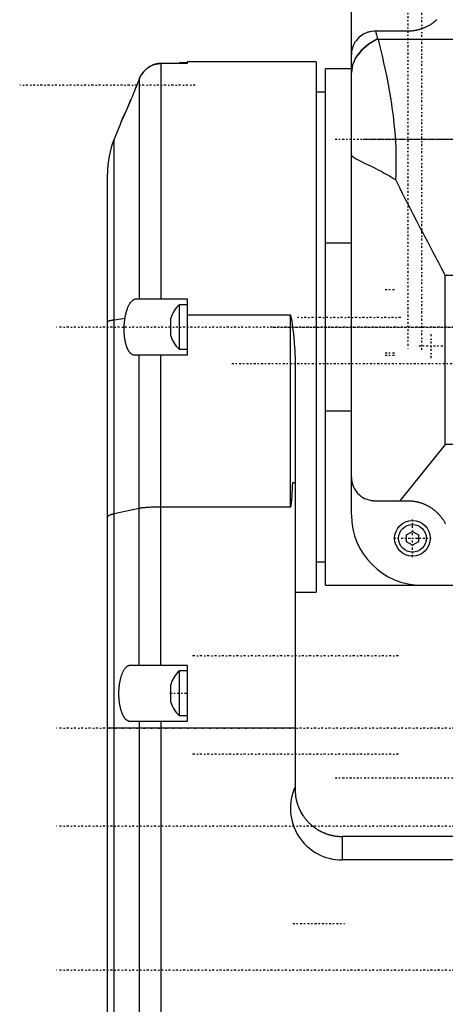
# Model space of a CAD drawing. Extents: x -128 to 128, y -5 to 816.
# Tile 6 of 8: x -128 to -37, y 496 to 705. Entities that reach past the tile are written whole.
import ezdxf

# ---------------------------------------------------------------- set-up
doc = ezdxf.new("R2010")
doc.units = 0
doc.linetypes.add('CENTER', pattern=[1.5, 0.45, -0.5, 0.05, -0.5])
doc.layers.add('AM_0', color=7, linetype='CONTINUOUS')
doc.layers.add('AM_7', color=7, linetype='CENTER')

msp = doc.modelspace()

# ---------------------------------------------------------------- linework, layer by layer
at = {"layer": 'AM_0', "color": 7, "linetype": 'CONTINUOUS'}
for p, q in [((-57, 600), (-57, 720)), ((-45, 703), (-52, 703)), ((-51.48, 701.4), (-51.36, 701.4)), ((-51.36, 701.4), (-51.33, 701.28)), ((-51.33, 701.28), (51.33, 701.28)), ((-92, 696.25), (-93.65, 696.25)), ((-93.65, 696.13), (-93.65, 696.25)), ((-64.5, 696.5), (-92, 696.5)), ((-92, 696.5), (-92, 696.12)), ((-64.5, 696.5), (-64.5, 583.5)), ((-97.6, 696.12), (-97.6, 646)), ((-92, 696.12), (-97.6, 696.12)), ((-57, 695), (-62.5, 695)), ((-62.5, 585), (-62.5, 695)), ((-102.24, 692.77), (-102.24, 646)), ((-103, 690.85), (-102.83, 691.27)), ((-62.5, 690), (-64.5, 690)), ((-106.18, 683.5), (-107.57, 680.02)), ((-107.57, 282.48), (-107.57, 680.02)), ((-109, 289.9), (-109, 672.6)), ((-62.5, 657.92), (-57, 657.92)), ((37, 651), (-37, 651)), ((-37, 615), (-37, 651)), ((-102.85, 646), (-92, 646)), ((-92, 646), (-92, 634)), ((-92, 644.75), (-93.65, 644.75)), ((-93.65, 635.25), (-93.65, 644.75)), ((-105.25, 641.84), (-107.57, 641.49)), ((-95.5, 638.12), (-95.5, 641.88)), ((-70, 642.5), (-92, 642.5)), ((-70, 601.64), (-70, 642.5)), ((-92, 634), (-103.23, 634)), ((-102.24, 568), (-102.24, 634)), ((-97.6, 568), (-97.6, 634)), ((-93.65, 635.25), (-92, 635.25)), ((-69, 633.76), (-69, 541.5)), ((-57, 622.08), (-62.5, 622.08)), ((-37, 615), (-46.69, 603)), ((37, 615), (-37, 615)), ((-69.58, 606.86), (-69, 606.86)), ((-52, 603), (-45, 603)), ((-102.24, 601.37), (-107.57, 600.2)), ((-70, 601.64), (-97.6, 601.64)), ((-45.25, 595.72), (-44, 596.44)), ((-45.25, 594.28), (-45.25, 595.72)), ((-44, 596.44), (-42.75, 595.72)), ((-42.75, 595.72), (-42.75, 594.28)), ((-44, 593.56), (-45.25, 594.28)), ((-42.75, 594.28), (-44, 593.56)), ((-64.5, 590), (-62.5, 590)), ((-69, 583.5), (-64.5, 583.5)), ((-62.5, 585), (66.5, 585)), ((-104.11, 568), (-92, 568)), ((-92, 566.75), (-93.65, 566.75)), ((-93.65, 557.25), (-93.65, 566.75)), ((-92, 568), (-92, 556)), ((-95.5, 560.12), (-95.5, 563.88)), ((-92, 556), (-104.18, 556)), ((-102.24, 556), (-102.24, 458)), ((-97.6, 556), (-97.6, 458)), ((-93.65, 557.25), (-92, 557.25)), ((-69, 554.6), (-109, 554.6)), ((-59, 531.5), (-59, 526.5)), ((59, 531.5), (-59, 531.5)), ((59, 526.5), (-59, 526.5))]:
    msp.add_line(p, q, dxfattribs=at)
for points in [[(-51.36, 701.4), (-53.3, 700.25), (-54.88, 698.91), (-56.04, 697.42), (-56.76, 695.83), (-57, 694.18)], [(-51.48, 701.4), (-53.38, 700.25), (-54.93, 698.92), (-56.07, 697.45), (-56.76, 695.87), (-57, 694.24)]]:
    msp.add_lwpolyline(points, dxfattribs=at)
for points in [[(-38.78, 705.5, 0), (-38.87, 705.41, 0), (-38.92, 705.36, 0), (-38.97, 705.32, 0), (-39.07, 705.23, 0), (-39.16, 705.15, 0), (-39.27, 705.06, 0), (-39.37, 704.98, 0), (-39.47, 704.9, 0), (-39.52, 704.86, 0), (-39.57, 704.82, 0), (-39.68, 704.74, 0), (-39.78, 704.67, 0), (-39.89, 704.59, 0), (-40, 704.52, 0), (-40.11, 704.44, 0), (-40.16, 704.41, 0), (-40.22, 704.37, 0), (-40.33, 704.31, 0), (-40.44, 704.24, 0), (-40.56, 704.17, 0), (-40.67, 704.11, 0), (-40.79, 704.05, 0), (-40.84, 704.02, 0), (-40.9, 703.99, 0), (-41.02, 703.93, 0), (-41.14, 703.87, 0), (-41.26, 703.82, 0), (-41.38, 703.76, 0), (-41.5, 703.71, 0), (-41.56, 703.69, 0), (-41.62, 703.66, 0), (-41.74, 703.61, 0), (-41.86, 703.57, 0), (-41.98, 703.52, 0), (-42.11, 703.48, 0), (-42.23, 703.44, 0), (-42.29, 703.42, 0), (-42.36, 703.4, 0), (-42.48, 703.36, 0), (-42.61, 703.32, 0), (-42.67, 703.31, 0), (-42.73, 703.29, 0), (-42.86, 703.26, 0), (-42.99, 703.23, 0), (-43.05, 703.21, 0), (-43.12, 703.2, 0), (-43.24, 703.17, 0), (-43.37, 703.15, 0), (-43.5, 703.13, 0), (-43.63, 703.1, 0), (-43.76, 703.09, 0), (-43.83, 703.08, 0), (-43.89, 703.07, 0), (-44.02, 703.05, 0), (-44.15, 703.04, 0), (-44.28, 703.03, 0), (-44.41, 703.02, 0), (-44.54, 703.01, 0), (-44.61, 703.01, 0), (-44.67, 703.01, 0), (-44.8, 703, 0), (-44.93, 703, 0), (-45, 703, 0)], [(-52, 703, 0), (-52.22, 702.99, 0), (-52.67, 702.95, 0), (-53.11, 702.88, 0), (-53.32, 702.82, 0), (-53.54, 702.76, 0), (-53.95, 702.6, 0), (-54.36, 702.41, 0), (-54.74, 702.18, 0), (-55.1, 701.92, 0), (-55.43, 701.63, 0), (-55.59, 701.48, 0), (-55.74, 701.32, 0), (-56.01, 700.98, 0), (-56.25, 700.63, 0), (-56.46, 700.25, 0), (-56.64, 699.86, 0), (-56.78, 699.46, 0), (-56.84, 699.26, 0), (-56.89, 699.05, 0), (-56.96, 698.63, 0), (-57, 698.21, 0), (-57, 698, 0)], [(-51.83, 703, 0), (-51.78, 702.73, 0), (-51.66, 702.2, 0), (-51.54, 701.66, 0), (-51.48, 701.4, 0)], [(-51.33, 701.28, 0), (-51.16, 700.59, 0), (-50.82, 699.19, 0), (-50.48, 697.76, 0), (-50.31, 697.02, 0), (-50.14, 696.28, 0), (-49.81, 694.77, 0), (-49.49, 693.23, 0), (-49.19, 691.65, 0), (-48.89, 690.04, 0), (-48.62, 688.39, 0), (-48.49, 687.55, 0), (-48.37, 686.71, 0), (-48.14, 685.01, 0), (-47.94, 683.27, 0), (-47.77, 681.51, 0), (-47.65, 679.72, 0), (-47.56, 677.91, 0), (-47.53, 676.99, 0), (-47.51, 676.07, 0), (-47.51, 674.21, 0), (-47.55, 672.33, 0), (-47.59, 671.39, 0)], [(-97.6, 696.12, 0), (-97.63, 696.12, 0), (-97.68, 696.12, 0), (-97.74, 696.12, 0), (-97.77, 696.12, 0), (-97.8, 696.12, 0), (-97.85, 696.11, 0), (-97.91, 696.11, 0), (-97.97, 696.11, 0), (-98.02, 696.1, 0), (-98.08, 696.1, 0), (-98.1, 696.09, 0), (-98.13, 696.09, 0), (-98.19, 696.08, 0), (-98.24, 696.08, 0), (-98.3, 696.07, 0), (-98.35, 696.06, 0), (-98.41, 696.05, 0), (-98.44, 696.04, 0), (-98.46, 696.04, 0), (-98.52, 696.03, 0), (-98.57, 696.02, 0), (-98.6, 696.01, 0), (-98.63, 696, 0), (-98.68, 695.99, 0), (-98.74, 695.98, 0), (-98.76, 695.97, 0), (-98.79, 695.96, 0), (-98.84, 695.95, 0), (-98.9, 695.93, 0), (-98.95, 695.92, 0), (-99, 695.9, 0), (-99.06, 695.88, 0), (-99.08, 695.88, 0), (-99.11, 695.87, 0), (-99.16, 695.85, 0), (-99.21, 695.83, 0), (-99.26, 695.81, 0), (-99.31, 695.79, 0), (-99.36, 695.77, 0), (-99.39, 695.76, 0), (-99.42, 695.75, 0), (-99.47, 695.73, 0), (-99.52, 695.7, 0), (-99.69, 695.62, 0), (-99.98, 695.46, 0), (-100.26, 695.29, 0), (-100.39, 695.19, 0), (-100.53, 695.09, 0), (-100.78, 694.88, 0), (-101.03, 694.65, 0), (-101.26, 694.4, 0), (-101.48, 694.13, 0), (-101.68, 693.85, 0), (-101.77, 693.71, 0), (-101.86, 693.56, 0), (-102.03, 693.25, 0), (-102.12, 693.07, 0), (-102.14, 693.01, 0), (-102.17, 692.96, 0), (-102.18, 692.93, 0), (-102.19, 692.9, 0), (-102.21, 692.85, 0), (-102.23, 692.8, 0), (-102.24, 692.77, 0)], [(-101.7, 693.82, 0), (-101.65, 693.89, 0), (-101.55, 694.03, 0), (-101.45, 694.17, 0), (-101.4, 694.24, 0), (-101.34, 694.3, 0), (-101.23, 694.43, 0), (-101.11, 694.56, 0), (-100.99, 694.68, 0), (-100.87, 694.8, 0), (-100.75, 694.91, 0), (-100.68, 694.97, 0), (-100.62, 695.02, 0), (-100.48, 695.13, 0), (-100.34, 695.23, 0), (-100.2, 695.32, 0), (-100.06, 695.42, 0), (-99.91, 695.5, 0), (-99.84, 695.54, 0), (-99.76, 695.58, 0), (-99.61, 695.66, 0), (-99.45, 695.73, 0), (-99.37, 695.77, 0)], [(-98.99, 695.91, 0), (-98.95, 695.92, 0), (-98.88, 695.94, 0), (-98.8, 695.96, 0), (-98.76, 695.97, 0), (-98.73, 695.98, 0), (-98.65, 696, 0), (-98.57, 696.02, 0), (-98.5, 696.03, 0), (-98.42, 696.05, 0), (-98.34, 696.06, 0), (-98.31, 696.07, 0), (-98.27, 696.07, 0), (-98.19, 696.08, 0), (-98.11, 696.09, 0), (-98.03, 696.1, 0), (-97.96, 696.11, 0), (-97.88, 696.11, 0), (-97.84, 696.12, 0), (-97.8, 696.12, 0), (-97.72, 696.12, 0), (-97.64, 696.12, 0), (-97.6, 696.12, 0)], [(-102.24, 692.77, 0), (-102.27, 692.7, 0), (-102.32, 692.58, 0), (-102.37, 692.45, 0), (-102.39, 692.39, 0), (-102.42, 692.32, 0), (-102.47, 692.19, 0), (-102.51, 692.07, 0), (-102.56, 691.94, 0), (-102.61, 691.81, 0), (-102.66, 691.69, 0), (-102.69, 691.62, 0), (-102.71, 691.56, 0), (-102.76, 691.43, 0), (-102.81, 691.31, 0), (-102.86, 691.18, 0), (-102.91, 691.06, 0), (-102.96, 690.94, 0), (-102.99, 690.88, 0), (-103.01, 690.81, 0), (-103.06, 690.69, 0), (-103.11, 690.57, 0), (-103.13, 690.51, 0), (-103.16, 690.45, 0), (-103.2, 690.33, 0), (-103.25, 690.22, 0), (-103.28, 690.16, 0), (-103.3, 690.1, 0), (-103.35, 689.98, 0), (-103.4, 689.86, 0), (-103.44, 689.74, 0), (-103.49, 689.62, 0), (-103.54, 689.5, 0), (-103.57, 689.44, 0), (-103.59, 689.38, 0), (-103.64, 689.26, 0), (-103.69, 689.15, 0), (-103.74, 689.03, 0), (-103.79, 688.91, 0), (-103.84, 688.79, 0), (-103.86, 688.73, 0), (-103.89, 688.67, 0), (-103.94, 688.55, 0), (-103.99, 688.43, 0), (-104.04, 688.32, 0), (-104.08, 688.2, 0), (-104.13, 688.08, 0), (-104.16, 688.03, 0), (-104.18, 687.97, 0), (-104.23, 687.85, 0), (-104.28, 687.74, 0), (-104.33, 687.63, 0), (-104.38, 687.52, 0), (-104.42, 687.41, 0), (-104.45, 687.35, 0), (-104.47, 687.3, 0), (-104.52, 687.19, 0), (-104.56, 687.08, 0), (-104.61, 686.97, 0), (-104.66, 686.87, 0), (-104.7, 686.76, 0), (-104.72, 686.71, 0), (-104.75, 686.66, 0), (-104.79, 686.56, 0), (-104.83, 686.46, 0), (-104.86, 686.41, 0), (-104.88, 686.36, 0), (-104.92, 686.26, 0), (-104.96, 686.17, 0), (-104.98, 686.12, 0), (-105, 686.07, 0), (-105.05, 685.98, 0), (-105.09, 685.89, 0), (-105.13, 685.8, 0), (-105.16, 685.71, 0), (-105.2, 685.63, 0), (-105.22, 685.59, 0), (-105.24, 685.54, 0), (-105.28, 685.46, 0), (-105.31, 685.38, 0), (-105.35, 685.3, 0), (-105.38, 685.22, 0), (-105.42, 685.15, 0), (-105.44, 685.11, 0), (-105.45, 685.07, 0), (-105.49, 685, 0), (-105.52, 684.92, 0), (-105.55, 684.85, 0), (-105.59, 684.78, 0), (-105.62, 684.71, 0), (-105.63, 684.68, 0), (-105.65, 684.64, 0), (-105.68, 684.58, 0), (-105.71, 684.51, 0), (-105.74, 684.45, 0), (-105.77, 684.39, 0), (-105.8, 684.33, 0), (-105.81, 684.3, 0), (-105.82, 684.27, 0), (-105.85, 684.21, 0), (-105.87, 684.16, 0), (-105.9, 684.11, 0), (-105.92, 684.06, 0), (-105.94, 684.01, 0), (-105.95, 683.98, 0), (-105.97, 683.96, 0), (-105.99, 683.92, 0), (-106.01, 683.87, 0), (-106.01, 683.85, 0), (-106.02, 683.83, 0), (-106.04, 683.8, 0), (-106.06, 683.76, 0), (-106.07, 683.75, 0), (-106.07, 683.73, 0), (-106.09, 683.7, 0), (-106.1, 683.67, 0), (-106.11, 683.64, 0), (-106.13, 683.62, 0), (-106.14, 683.6, 0), (-106.14, 683.59, 0), (-106.15, 683.58, 0), (-106.15, 683.56, 0), (-106.16, 683.54, 0), (-106.17, 683.53, 0), (-106.17, 683.52, 0), (-106.18, 683.51, 0), (-106.18, 683.51, 0), (-106.18, 683.51, 0), (-106.18, 683.5, 0), (-106.18, 683.5, 0), (-106.18, 683.5, 0)], [(-102.24, 692.77, 0), (-102.23, 692.8, 0), (-102.21, 692.86, 0), (-102.18, 692.92, 0), (-102.17, 692.95, 0), (-102.16, 692.98, 0), (-102.13, 693.04, 0), (-102.1, 693.1, 0), (-102.07, 693.16, 0), (-102.04, 693.22, 0), (-102.02, 693.28, 0), (-102, 693.31, 0), (-101.99, 693.34, 0), (-101.95, 693.39, 0), (-101.92, 693.45, 0), (-101.89, 693.51, 0), (-101.86, 693.56, 0), (-101.83, 693.62, 0), (-101.81, 693.65, 0), (-101.79, 693.68, 0), (-101.76, 693.73, 0), (-101.72, 693.79, 0), (-101.7, 693.81, 0)], [(-106.08, 683.72, 0), (-106.05, 683.77, 0), (-106, 683.9, 0), (-105.93, 684.04, 0), (-105.89, 684.13, 0), (-105.85, 684.21, 0), (-105.76, 684.4, 0), (-105.66, 684.61, 0), (-105.56, 684.83, 0), (-105.45, 685.07, 0), (-105.34, 685.32, 0), (-105.28, 685.45, 0), (-105.22, 685.58, 0), (-105.1, 685.87, 0), (-104.96, 686.16, 0), (-104.82, 686.48, 0), (-104.68, 686.81, 0), (-104.53, 687.15, 0), (-104.45, 687.33, 0), (-104.38, 687.51, 0), (-104.22, 687.88, 0), (-104.06, 688.25, 0), (-103.98, 688.44, 0)], [(-57, 676.66, 0), (-56.99, 676.6, 0), (-56.92, 676.47, 0), (-56.79, 676.32, 0), (-56.7, 676.25, 0), (-56.59, 676.17, 0), (-56.32, 676, 0), (-55.99, 675.81, 0), (-55.59, 675.6, 0), (-55.14, 675.37, 0), (-54.63, 675.12, 0), (-54.36, 674.99, 0), (-54.07, 674.85, 0), (-53.45, 674.55, 0), (-52.78, 674.23, 0), (-52.07, 673.88, 0), (-51.32, 673.5, 0), (-50.54, 673.09, 0), (-50.14, 672.87, 0), (-49.73, 672.64, 0), (-48.89, 672.17, 0), (-48.03, 671.66, 0), (-47.59, 671.39, 0)], [(-47.59, 671.39, 0), (-47.31, 670.82, 0), (-46.75, 669.68, 0), (-46.18, 668.54, 0), (-45.9, 667.97, 0), (-45.61, 667.39, 0), (-45.02, 666.24, 0), (-44.43, 665.09, 0), (-43.84, 663.94, 0), (-43.24, 662.78, 0), (-42.64, 661.63, 0), (-42.34, 661.05, 0), (-42.04, 660.48, 0), (-41.44, 659.34, 0), (-40.83, 658.2, 0), (-40.23, 657.06, 0), (-39.63, 655.94, 0), (-39.04, 654.82, 0), (-38.74, 654.26, 0), (-38.45, 653.71, 0), (-37.86, 652.62, 0), (-37.29, 651.54, 0), (-37, 651, 0)], [(-105.25, 641.84, 0), (-105.25, 641.87, 0), (-105.24, 641.94, 0), (-105.23, 642.01, 0), (-105.22, 642.05, 0), (-105.21, 642.08, 0), (-105.2, 642.15, 0), (-105.19, 642.22, 0), (-105.18, 642.29, 0), (-105.17, 642.36, 0), (-105.15, 642.42, 0), (-105.15, 642.46, 0), (-105.14, 642.49, 0), (-105.13, 642.56, 0), (-105.11, 642.63, 0), (-105.1, 642.69, 0), (-105.08, 642.76, 0), (-105.07, 642.82, 0), (-105.06, 642.85, 0), (-105.05, 642.89, 0), (-105.04, 642.95, 0), (-105.02, 643.01, 0), (-105.01, 643.04, 0), (-105, 643.07, 0), (-104.99, 643.14, 0), (-104.97, 643.2, 0), (-104.96, 643.23, 0), (-104.95, 643.26, 0), (-104.94, 643.32, 0), (-104.92, 643.38, 0), (-104.9, 643.44, 0), (-104.88, 643.49, 0), (-104.86, 643.55, 0), (-104.85, 643.58, 0), (-104.85, 643.61, 0), (-104.83, 643.66, 0), (-104.81, 643.72, 0), (-104.74, 643.9, 0), (-104.62, 644.21, 0), (-104.49, 644.49, 0), (-104.35, 644.76, 0), (-104.28, 644.89, 0), (-104.2, 645.01, 0), (-104.05, 645.23, 0), (-103.89, 645.42, 0), (-103.73, 645.59, 0), (-103.57, 645.73, 0), (-103.4, 645.84, 0), (-103.32, 645.88, 0), (-103.24, 645.92, 0), (-103.08, 645.97, 0), (-102.93, 646, 0), (-102.85, 646, 0)], [(-103.23, 634, 0), (-103.25, 634, 0), (-103.29, 634, 0), (-103.34, 634.01, 0), (-103.36, 634.01, 0), (-103.38, 634.01, 0), (-103.42, 634.02, 0), (-103.46, 634.03, 0), (-103.5, 634.04, 0), (-103.54, 634.05, 0), (-103.58, 634.07, 0), (-103.6, 634.07, 0), (-103.62, 634.08, 0), (-103.66, 634.1, 0), (-103.7, 634.12, 0), (-103.74, 634.14, 0), (-103.78, 634.17, 0), (-103.82, 634.19, 0), (-103.84, 634.2, 0), (-103.86, 634.22, 0), (-103.9, 634.25, 0), (-103.94, 634.28, 0), (-103.96, 634.29, 0), (-103.98, 634.31, 0), (-104.02, 634.34, 0), (-104.06, 634.38, 0), (-104.07, 634.4, 0), (-104.09, 634.42, 0), (-104.13, 634.46, 0), (-104.17, 634.5, 0), (-104.2, 634.54, 0), (-104.24, 634.58, 0), (-104.28, 634.63, 0), (-104.29, 634.65, 0), (-104.31, 634.68, 0), (-104.35, 634.72, 0), (-104.38, 634.78, 0), (-104.42, 634.83, 0), (-104.45, 634.88, 0), (-104.48, 634.94, 0), (-104.5, 634.96, 0), (-104.52, 634.99, 0), (-104.55, 635.05, 0), (-104.58, 635.11, 0), (-104.61, 635.17, 0), (-104.65, 635.24, 0), (-104.68, 635.3, 0), (-104.69, 635.33, 0), (-104.71, 635.37, 0), (-104.74, 635.43, 0), (-104.77, 635.5, 0), (-104.79, 635.57, 0), (-104.82, 635.64, 0), (-104.85, 635.71, 0), (-104.86, 635.75, 0), (-104.88, 635.79, 0), (-104.9, 635.86, 0), (-104.93, 635.94, 0), (-104.95, 636.02, 0), (-104.98, 636.1, 0), (-105, 636.18, 0), (-105.02, 636.22, 0), (-105.03, 636.26, 0), (-105.05, 636.34, 0), (-105.07, 636.42, 0), (-105.08, 636.47, 0), (-105.09, 636.51, 0), (-105.12, 636.59, 0), (-105.14, 636.68, 0), (-105.15, 636.72, 0), (-105.16, 636.77, 0), (-105.18, 636.86, 0), (-105.19, 636.95, 0), (-105.21, 637.04, 0), (-105.23, 637.13, 0), (-105.25, 637.22, 0), (-105.25, 637.27, 0), (-105.26, 637.31, 0), (-105.28, 637.41, 0), (-105.29, 637.5, 0), (-105.31, 637.6, 0), (-105.32, 637.69, 0), (-105.33, 637.79, 0), (-105.34, 637.84, 0), (-105.34, 637.89, 0), (-105.35, 637.99, 0), (-105.36, 638.08, 0), (-105.37, 638.18, 0), (-105.38, 638.28, 0), (-105.39, 638.38, 0), (-105.4, 638.43, 0), (-105.4, 638.48, 0), (-105.41, 638.59, 0), (-105.41, 638.69, 0), (-105.42, 638.79, 0), (-105.42, 638.89, 0), (-105.43, 639, 0), (-105.43, 639.05, 0), (-105.43, 639.1, 0), (-105.43, 639.2, 0), (-105.43, 639.31, 0), (-105.43, 639.41, 0), (-105.44, 639.51, 0), (-105.43, 639.62, 0), (-105.43, 639.67, 0), (-105.43, 639.72, 0), (-105.43, 639.83, 0), (-105.43, 639.93, 0), (-105.43, 639.98, 0), (-105.43, 640.04, 0), (-105.42, 640.14, 0), (-105.42, 640.25, 0), (-105.41, 640.3, 0), (-105.41, 640.35, 0), (-105.41, 640.45, 0), (-105.4, 640.56, 0), (-105.39, 640.66, 0), (-105.38, 640.77, 0), (-105.37, 640.87, 0), (-105.37, 640.92, 0), (-105.36, 640.97, 0), (-105.35, 641.08, 0), (-105.34, 641.18, 0), (-105.33, 641.28, 0), (-105.32, 641.38, 0), (-105.3, 641.48, 0), (-105.3, 641.53, 0), (-105.29, 641.59, 0), (-105.28, 641.69, 0), (-105.26, 641.79, 0), (-105.25, 641.84, 0)], [(-69, 633.76, 0), (-69, 634, 0), (-69.01, 634.47, 0), (-69.02, 634.95, 0), (-69.03, 635.19, 0), (-69.04, 635.44, 0), (-69.07, 635.94, 0), (-69.11, 636.44, 0), (-69.15, 636.94, 0), (-69.19, 637.44, 0), (-69.24, 637.95, 0), (-69.26, 638.2, 0), (-69.29, 638.45, 0), (-69.35, 638.94, 0), (-69.4, 639.43, 0), (-69.46, 639.91, 0), (-69.53, 640.37, 0), (-69.59, 640.84, 0), (-69.63, 641.09, 0), (-69.67, 641.34, 0), (-69.76, 641.83, 0), (-69.82, 642.11, 0), (-69.84, 642.19, 0), (-69.86, 642.26, 0), (-69.88, 642.3, 0), (-69.88, 642.31, 0), (-69.88, 642.32, 0), (-69.89, 642.33, 0), (-69.89, 642.34, 0), (-69.89, 642.34, 0), (-69.9, 642.36, 0), (-69.9, 642.37, 0), (-69.91, 642.38, 0), (-69.91, 642.4, 0), (-69.92, 642.41, 0), (-69.92, 642.41, 0), (-69.92, 642.42, 0), (-69.93, 642.43, 0), (-69.94, 642.44, 0), (-69.94, 642.46, 0), (-69.95, 642.46, 0), (-69.95, 642.46, 0), (-69.95, 642.46, 0), (-69.95, 642.47, 0), (-69.95, 642.47, 0), (-69.95, 642.47, 0), (-69.96, 642.47, 0), (-69.96, 642.47, 0), (-69.96, 642.47, 0), (-69.96, 642.47, 0), (-69.96, 642.48, 0), (-69.96, 642.48, 0), (-69.96, 642.48, 0), (-69.96, 642.48, 0), (-69.97, 642.48, 0), (-69.97, 642.48, 0), (-69.97, 642.48, 0), (-69.97, 642.48, 0), (-69.97, 642.48, 0), (-69.97, 642.49, 0), (-69.97, 642.49, 0), (-69.98, 642.49, 0), (-69.98, 642.49, 0), (-69.98, 642.49, 0), (-69.98, 642.49, 0), (-69.98, 642.49, 0), (-69.98, 642.49, 0), (-69.98, 642.49, 0), (-69.99, 642.49, 0), (-69.99, 642.49, 0), (-69.99, 642.5, 0), (-69.99, 642.5, 0), (-69.99, 642.5, 0), (-69.99, 642.5, 0), (-70, 642.5, 0), (-70, 642.5, 0), (-70, 642.5, 0)], [(-107.57, 641.49, 0), (-107.65, 641.48, 0), (-107.8, 641.45, 0), (-107.94, 641.43, 0), (-108.01, 641.42, 0), (-108.07, 641.41, 0), (-108.19, 641.38, 0), (-108.31, 641.36, 0), (-108.41, 641.33, 0), (-108.51, 641.31, 0), (-108.6, 641.29, 0), (-108.64, 641.27, 0), (-108.68, 641.26, 0), (-108.75, 641.24, 0), (-108.81, 641.21, 0), (-108.86, 641.19, 0), (-108.91, 641.16, 0), (-108.95, 641.14, 0), (-108.96, 641.13, 0), (-108.97, 641.12, 0), (-108.99, 641.09, 0), (-109, 641.07, 0), (-109, 641.06, 0)], [(-69.58, 606.86, 0), (-69.62, 605.99, 0), (-69.72, 604.2, 0), (-69.79, 603.18, 0), (-69.81, 602.89, 0), (-69.84, 602.61, 0), (-69.85, 602.47, 0), (-69.86, 602.34, 0), (-69.9, 602.06, 0), (-69.92, 601.88, 0), (-69.93, 601.84, 0), (-69.94, 601.79, 0), (-69.94, 601.77, 0), (-69.95, 601.74, 0), (-69.96, 601.72, 0), (-69.96, 601.71, 0), (-69.96, 601.7, 0), (-69.96, 601.7, 0), (-69.96, 601.7, 0), (-69.97, 601.69, 0), (-69.97, 601.68, 0), (-69.97, 601.67, 0), (-69.98, 601.67, 0), (-69.98, 601.66, 0), (-69.98, 601.66, 0), (-69.98, 601.66, 0), (-69.98, 601.66, 0), (-69.98, 601.66, 0), (-69.98, 601.66, 0), (-69.98, 601.66, 0), (-69.98, 601.66, 0), (-69.98, 601.66, 0), (-69.98, 601.65, 0), (-69.98, 601.65, 0), (-69.98, 601.65, 0), (-69.98, 601.65, 0), (-69.99, 601.65, 0), (-69.99, 601.65, 0), (-69.99, 601.65, 0), (-69.99, 601.65, 0), (-69.99, 601.65, 0), (-69.99, 601.65, 0), (-69.99, 601.65, 0), (-69.99, 601.65, 0), (-69.99, 601.65, 0), (-69.99, 601.64, 0), (-69.99, 601.64, 0), (-69.99, 601.64, 0), (-69.99, 601.64, 0), (-69.99, 601.64, 0), (-69.99, 601.64, 0), (-69.99, 601.64, 0), (-69.99, 601.64, 0), (-69.99, 601.64, 0), (-69.99, 601.64, 0), (-69.99, 601.64, 0), (-69.99, 601.64, 0), (-69.99, 601.64, 0), (-69.99, 601.64, 0), (-70, 601.64, 0), (-70, 601.64, 0), (-70, 601.64, 0), (-70, 601.64, 0), (-70, 601.64, 0), (-70, 601.64, 0), (-70, 601.64, 0), (-70, 601.64, 0), (-70, 601.64, 0), (-70, 601.64, 0), (-70, 601.64, 0), (-70, 601.64, 0), (-70, 601.64, 0), (-70, 601.64, 0), (-70, 601.64, 0), (-70, 601.64, 0), (-70, 601.64, 0), (-70, 601.64, 0), (-70, 601.64, 0), (-70, 601.64, 0), (-70, 601.64, 0), (-70, 601.64, 0), (-70, 601.64, 0), (-70, 601.64, 0), (-70, 601.64, 0), (-70, 601.64, 0), (-70, 601.64, 0), (-70, 601.64, 0), (-70, 601.64, 0), (-70, 601.64, 0)], [(-57, 608, 0), (-57, 607.81, 0), (-56.97, 607.44, 0), (-56.91, 607.06, 0), (-56.87, 606.87, 0), (-56.82, 606.68, 0), (-56.7, 606.3, 0), (-56.55, 605.93, 0), (-56.37, 605.57, 0), (-56.15, 605.21, 0), (-55.9, 604.87, 0), (-55.77, 604.71, 0), (-55.62, 604.55, 0), (-55.31, 604.25, 0), (-54.97, 603.97, 0), (-54.59, 603.72, 0), (-54.19, 603.5, 0), (-53.75, 603.32, 0), (-53.52, 603.24, 0), (-53.29, 603.17, 0), (-53, 603.1, 0), (-52.92, 603.09, 0), (-52.84, 603.07, 0), (-52.79, 603.06, 0), (-52.75, 603.06, 0), (-52.67, 603.04, 0), (-52.58, 603.03, 0), (-52.49, 603.02, 0), (-52.4, 603.02, 0), (-52.32, 603.01, 0), (-52.27, 603.01, 0), (-52.23, 603.01, 0), (-52.14, 603, 0), (-52.05, 603, 0), (-52, 603, 0)], [(-45, 603, 0), (-44.93, 603, 0), (-44.79, 603, 0), (-44.65, 602.99, 0), (-44.57, 602.99, 0), (-44.5, 602.99, 0), (-44.36, 602.98, 0), (-44.22, 602.97, 0), (-44.07, 602.95, 0), (-43.93, 602.94, 0), (-43.79, 602.92, 0), (-43.71, 602.91, 0), (-43.64, 602.9, 0), (-43.5, 602.87, 0), (-43.35, 602.85, 0), (-43.21, 602.82, 0), (-43.07, 602.79, 0), (-42.92, 602.76, 0), (-42.85, 602.74, 0), (-42.78, 602.72, 0), (-42.64, 602.68, 0), (-42.5, 602.64, 0), (-42.42, 602.62, 0), (-42.35, 602.6, 0), (-42.21, 602.56, 0), (-42.07, 602.51, 0), (-42, 602.49, 0), (-41.94, 602.46, 0), (-41.8, 602.41, 0), (-41.66, 602.36, 0), (-41.52, 602.3, 0), (-41.39, 602.24, 0), (-41.26, 602.18, 0), (-41.19, 602.15, 0), (-41.12, 602.12, 0), (-40.99, 602.06, 0), (-40.86, 601.99, 0), (-40.74, 601.93, 0), (-40.61, 601.86, 0), (-40.48, 601.78, 0), (-40.42, 601.75, 0), (-40.36, 601.71, 0), (-40.24, 601.64, 0), (-40.12, 601.56, 0), (-40, 601.48, 0), (-39.88, 601.4, 0), (-39.77, 601.32, 0), (-39.71, 601.28, 0), (-39.65, 601.24, 0), (-39.54, 601.16, 0), (-39.43, 601.07, 0), (-39.33, 600.99, 0), (-39.22, 600.9, 0), (-39.12, 600.81, 0), (-39.07, 600.77, 0), (-39.02, 600.72, 0), (-38.92, 600.64, 0), (-38.82, 600.55, 0), (-38.73, 600.45, 0), (-38.63, 600.36, 0), (-38.54, 600.27, 0), (-38.5, 600.22, 0), (-38.45, 600.17, 0), (-38.36, 600.08, 0), (-38.27, 599.98, 0), (-38.23, 599.93, 0), (-38.19, 599.88, 0), (-38.1, 599.78, 0), (-38.02, 599.68, 0), (-37.98, 599.63, 0), (-37.94, 599.58, 0), (-37.86, 599.47, 0), (-37.78, 599.37, 0), (-37.7, 599.26, 0), (-37.62, 599.16, 0), (-37.55, 599.05, 0), (-37.51, 599, 0), (-37.48, 598.94, 0), (-37.41, 598.83, 0), (-37.34, 598.73, 0), (-37.27, 598.62, 0), (-37.21, 598.5, 0), (-37.15, 598.39, 0), (-37.11, 598.34, 0), (-37.08, 598.28, 0), (-37.02, 598.17, 0), (-36.97, 598.06, 0)], [(-107.57, 600.2, 0), (-107.65, 600.18, 0), (-107.8, 600.14, 0), (-107.94, 600.11, 0), (-108, 600.09, 0), (-108.07, 600.07, 0), (-108.19, 600.04, 0), (-108.31, 600, 0), (-108.41, 599.97, 0), (-108.51, 599.93, 0), (-108.6, 599.89, 0), (-108.64, 599.88, 0), (-108.68, 599.86, 0), (-108.75, 599.82, 0), (-108.81, 599.78, 0), (-108.86, 599.75, 0), (-108.91, 599.71, 0), (-108.95, 599.67, 0), (-108.96, 599.66, 0), (-108.97, 599.64, 0), (-108.99, 599.6, 0), (-109, 599.56, 0), (-109, 599.54, 0)], [(-97.6, 601.64, 0), (-97.77, 601.64, 0), (-98.1, 601.64, 0), (-98.42, 601.64, 0), (-98.59, 601.63, 0), (-98.75, 601.63, 0), (-99.07, 601.62, 0), (-99.38, 601.61, 0), (-99.69, 601.6, 0), (-99.98, 601.59, 0), (-100.27, 601.57, 0), (-100.41, 601.57, 0), (-100.54, 601.56, 0), (-100.8, 601.54, 0), (-101.05, 601.52, 0), (-101.28, 601.5, 0), (-101.5, 601.48, 0), (-101.69, 601.46, 0), (-101.79, 601.44, 0), (-101.87, 601.43, 0), (-102.04, 601.41, 0), (-102.18, 601.38, 0), (-102.24, 601.37, 0)], [(-104.18, 556, 0), (-104.22, 556, 0), (-104.28, 556, 0), (-104.35, 556.01, 0), (-104.38, 556.02, 0), (-104.41, 556.03, 0), (-104.48, 556.05, 0), (-104.55, 556.07, 0), (-104.61, 556.1, 0), (-104.68, 556.13, 0), (-104.75, 556.17, 0), (-104.78, 556.19, 0), (-104.81, 556.21, 0), (-104.88, 556.26, 0), (-104.94, 556.31, 0), (-105.01, 556.37, 0), (-105.07, 556.43, 0), (-105.14, 556.5, 0), (-105.17, 556.53, 0), (-105.2, 556.57, 0), (-105.26, 556.65, 0), (-105.33, 556.73, 0), (-105.36, 556.77, 0), (-105.39, 556.81, 0), (-105.44, 556.9, 0), (-105.5, 556.99, 0), (-105.53, 557.04, 0), (-105.56, 557.09, 0), (-105.62, 557.19, 0), (-105.67, 557.3, 0), (-105.72, 557.41, 0), (-105.77, 557.52, 0), (-105.82, 557.63, 0), (-105.85, 557.69, 0), (-105.87, 557.75, 0), (-105.92, 557.87, 0), (-105.96, 557.99, 0), (-106.01, 558.12, 0), (-106.05, 558.26, 0), (-106.1, 558.4, 0), (-106.12, 558.47, 0), (-106.14, 558.54, 0), (-106.18, 558.69, 0), (-106.21, 558.84, 0), (-106.25, 558.99, 0), (-106.29, 559.15, 0), (-106.32, 559.31, 0), (-106.33, 559.39, 0), (-106.35, 559.47, 0), (-106.38, 559.64, 0), (-106.4, 559.81, 0), (-106.43, 559.98, 0), (-106.45, 560.15, 0), (-106.47, 560.33, 0), (-106.48, 560.42, 0), (-106.49, 560.5, 0), (-106.51, 560.68, 0), (-106.52, 560.86, 0), (-106.53, 561.04, 0), (-106.54, 561.21, 0), (-106.55, 561.39, 0), (-106.55, 561.48, 0), (-106.56, 561.57, 0), (-106.56, 561.74, 0), (-106.56, 561.92, 0), (-106.56, 562.01, 0), (-106.56, 562.09, 0), (-106.55, 562.27, 0), (-106.55, 562.45, 0), (-106.55, 562.54, 0), (-106.54, 562.63, 0), (-106.53, 562.81, 0), (-106.52, 562.98, 0), (-106.51, 563.16, 0), (-106.49, 563.34, 0), (-106.47, 563.52, 0), (-106.46, 563.61, 0), (-106.45, 563.69, 0), (-106.43, 563.87, 0), (-106.4, 564.04, 0), (-106.37, 564.21, 0), (-106.35, 564.38, 0), (-106.31, 564.55, 0), (-106.3, 564.63, 0), (-106.28, 564.71, 0), (-106.25, 564.87, 0), (-106.21, 565.02, 0), (-106.17, 565.18, 0), (-106.13, 565.33, 0), (-106.09, 565.47, 0), (-106.07, 565.54, 0), (-106.05, 565.61, 0), (-106, 565.75, 0), (-105.96, 565.88, 0), (-105.91, 566.01, 0), (-105.87, 566.14, 0), (-105.82, 566.26, 0), (-105.79, 566.31, 0), (-105.77, 566.37, 0), (-105.72, 566.49, 0), (-105.66, 566.6, 0), (-105.61, 566.71, 0), (-105.55, 566.81, 0), (-105.5, 566.92, 0), (-105.47, 566.96, 0), (-105.44, 567.01, 0), (-105.38, 567.11, 0), (-105.32, 567.2, 0), (-105.29, 567.24, 0), (-105.26, 567.28, 0), (-105.19, 567.36, 0), (-105.13, 567.44, 0), (-105.1, 567.47, 0), (-105.07, 567.51, 0), (-105, 567.57, 0), (-104.94, 567.64, 0), (-104.87, 567.69, 0), (-104.8, 567.75, 0), (-104.74, 567.79, 0), (-104.7, 567.81, 0), (-104.67, 567.83, 0), (-104.6, 567.87, 0), (-104.54, 567.9, 0), (-104.47, 567.93, 0), (-104.4, 567.95, 0), (-104.34, 567.97, 0), (-104.31, 567.98, 0), (-104.27, 567.99, 0), (-104.21, 568, 0), (-104.14, 568, 0), (-104.11, 568, 0)], [(-69, 541.5, 0), (-69, 541.42, 0), (-69, 541.27, 0), (-68.99, 541.11, 0), (-68.99, 541.04, 0), (-68.99, 540.96, 0), (-68.98, 540.81, 0), (-68.96, 540.65, 0), (-68.95, 540.5, 0), (-68.93, 540.35, 0), (-68.91, 540.19, 0), (-68.9, 540.12, 0), (-68.89, 540.04, 0), (-68.87, 539.89, 0), (-68.84, 539.74, 0), (-68.82, 539.59, 0), (-68.78, 539.44, 0), (-68.75, 539.29, 0), (-68.73, 539.21, 0), (-68.72, 539.14, 0), (-68.68, 538.99, 0), (-68.64, 538.84, 0), (-68.62, 538.77, 0), (-68.6, 538.69, 0), (-68.55, 538.54, 0), (-68.51, 538.4, 0), (-68.48, 538.32, 0), (-68.46, 538.25, 0), (-68.41, 538.11, 0), (-68.35, 537.96, 0), (-68.3, 537.82, 0), (-68.24, 537.68, 0), (-68.18, 537.54, 0), (-68.15, 537.47, 0), (-68.12, 537.4, 0), (-68.06, 537.26, 0), (-67.99, 537.13, 0), (-67.93, 536.99, 0), (-67.86, 536.86, 0), (-67.78, 536.72, 0), (-67.75, 536.66, 0), (-67.71, 536.59, 0), (-67.64, 536.46, 0), (-67.56, 536.33, 0), (-67.48, 536.2, 0), (-67.4, 536.07, 0), (-67.32, 535.95, 0), (-67.28, 535.89, 0), (-67.23, 535.82, 0), (-67.15, 535.7, 0), (-67.06, 535.58, 0), (-66.97, 535.46, 0), (-66.88, 535.34, 0), (-66.78, 535.22, 0), (-66.74, 535.16, 0), (-66.69, 535.11, 0), (-66.59, 534.99, 0), (-66.5, 534.88, 0), (-66.4, 534.77, 0), (-66.3, 534.66, 0), (-66.2, 534.56, 0), (-66.15, 534.5, 0), (-66.09, 534.45, 0), (-65.99, 534.35, 0), (-65.88, 534.25, 0), (-65.83, 534.2, 0), (-65.78, 534.15, 0), (-65.67, 534.05, 0), (-65.56, 533.95, 0), (-65.51, 533.91, 0), (-65.45, 533.86, 0), (-65.34, 533.77, 0), (-65.23, 533.67, 0), (-65.11, 533.59, 0), (-65, 533.5, 0), (-64.88, 533.41, 0), (-64.82, 533.37, 0), (-64.76, 533.33, 0), (-64.65, 533.25, 0), (-64.53, 533.17, 0), (-64.41, 533.09, 0), (-64.29, 533.01, 0), (-64.16, 532.94, 0), (-64.1, 532.9, 0), (-64.04, 532.86, 0), (-63.92, 532.79, 0), (-63.8, 532.72, 0), (-63.67, 532.66, 0), (-63.55, 532.59, 0), (-63.42, 532.53, 0), (-63.36, 532.5, 0), (-63.29, 532.47, 0), (-63.17, 532.41, 0), (-63.04, 532.35, 0), (-62.91, 532.3, 0), (-62.78, 532.24, 0), (-62.66, 532.19, 0), (-62.59, 532.17, 0), (-62.53, 532.14, 0), (-62.4, 532.09, 0), (-62.27, 532.05, 0), (-62.14, 532, 0), (-62.01, 531.96, 0), (-61.87, 531.92, 0), (-61.81, 531.9, 0), (-61.74, 531.88, 0), (-61.61, 531.85, 0), (-61.48, 531.81, 0), (-61.41, 531.8, 0), (-61.35, 531.78, 0), (-61.21, 531.75, 0), (-61.08, 531.72, 0), (-61.01, 531.7, 0), (-60.95, 531.69, 0), (-60.81, 531.67, 0), (-60.68, 531.64, 0), (-60.55, 531.62, 0), (-60.41, 531.6, 0), (-60.28, 531.58, 0), (-60.21, 531.57, 0), (-60.14, 531.57, 0), (-60.01, 531.55, 0), (-59.87, 531.54, 0), (-59.74, 531.53, 0), (-59.61, 531.52, 0), (-59.47, 531.51, 0), (-59.4, 531.51, 0), (-59.34, 531.51, 0), (-59.2, 531.5, 0), (-59.07, 531.5, 0), (-59, 531.5, 0)]]:
    msp.add_polyline3d(points, dxfattribs=at)
for radius in [3.8, 2.95]:
    msp.add_circle((-44, 595), radius, dxfattribs=at)
for centre, radius, start, end in [((-89.96, 691.84), 5.75, 129.8595, 131.8198), ((-89, 672.6), 20, 158.2153, 180), ((-89.96, 640.34), 5.75, 129.8595, 164.4339), ((-89.96, 639.66), 5.75, 195.5661, 230.1405), ((-42, 600), 15, 180, 270), ((-89.96, 562.34), 5.75, 129.8595, 164.4339), ((-89.96, 561.66), 5.75, 195.5661, 230.1405), ((-59, 537.5), 11, 155.38, 270), ((-59, 541.5), 10, 200.8159, 212.5392), ((-59, 541.5), 10, 238.0907, 248.9548), ((-59, 541.5), 10, 259.5563, 270)]:
    msp.add_arc(centre, radius, start, end, dxfattribs=at)
at = {"layer": 'AM_7', "color": 4, "linetype": 'CENTER'}
for p, q in [((-45, 741.85), (-45, 635.15)), ((-42, 635.15), (-42, 741.85)), ((-90.3, 691.5), (-127.7, 691.5)), ((-60.5, 680), (60.5, 680)), ((-54.6, 680), (54.6, 680)), ((-38, 680), (38, 680)), ((-49.81, 648), (-47.39, 648)), ((-46.5, 642), (-68.5, 642)), ((119.9, 640), (-119.9, 640)), ((-73.7, 640), (75.7, 640)), ((-40, 633.38), (-40, 638.62)), ((-42.62, 636), (-37.38, 636)), ((-49.81, 634.5), (-47.39, 634.5)), ((-49.81, 634), (-47.39, 634)), ((-82.5, 632.24), (82.5, 632.24)), ((-44, 591.01), (-44, 598.99)), ((-47.99, 595), (-40.01, 595)), ((-47, 570), (-91, 570)), ((-95.68, 562), (-91.83, 562)), ((119.9, 554.6), (-119.9, 554.6)), ((-47, 549), (-91, 549)), ((-60.5, 544), (60.5, 544)), ((119.9, 533.73), (-119.9, 533.73)), ((-69.5, 513), (-58.5, 513)), ((119.9, 503.01), (-119.9, 503.01))]:
    msp.add_line(p, q, dxfattribs=at)

doc.saveas('drawing.dxf')
